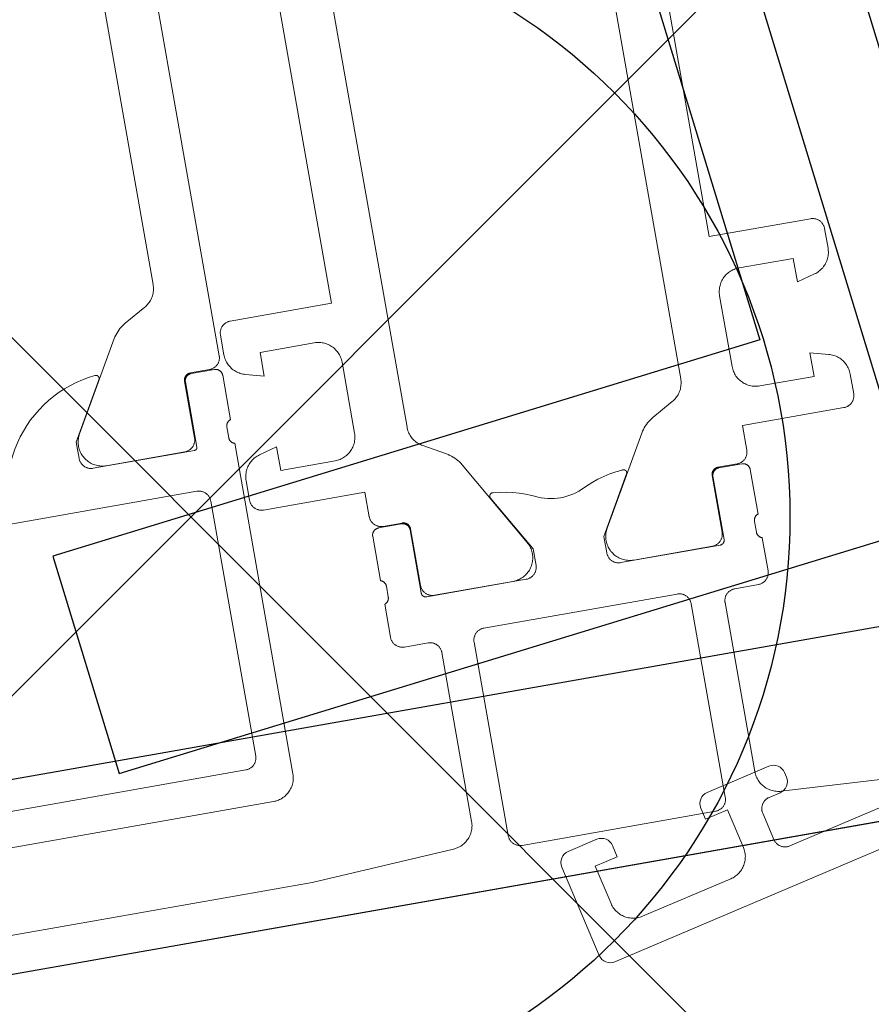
# Model space of a CAD drawing. Header units: metres. Extents: x 63115 to 703450, y -261936 to -53969.
# Tile 94 of 256: x 164892 to 164927, y -143852 to -143811. Entities that reach past the tile are written whole.
import ezdxf

# ---------------------------------------------------------------- set-up
doc = ezdxf.new("R2010")
doc.units = ezdxf.units.M
doc.header["$PDMODE"] = 35
doc.header["$PDSIZE"] = 50
doc.layers.add('_01Hulplijnen', color=6, linetype='Continuous', plot=False)
for name, color, linetype in [('_02Binnenwanden', 2, 'Continuous'), ('_03-PROJECTION', 1, 'Continuous'), ('LAYER98', 7, 'Continuous')]:
    doc.layers.add(name, color=color, linetype=linetype)

# ---------------------------------------------------------------- blocks, each defined once
blk = doc.blocks.new('*U182')
at = {"layer": '_01Hulplijnen'}
blk.add_lwpolyline([(0, 113.503), (0, 0)], dxfattribs=at)
at = {"layer": '_02Binnenwanden'}
blk.add_lwpolyline([(-35.02, 0), (-35.02, 9.473), (-4.17, 9.473), (-4.17, 113.503), (4.17, 113.503), (4.17, 9.473), (35.02, 9.473), (35.02, 0)], close=True, dxfattribs=at)
blk = doc.blocks.new('ruit_950x8')
at = {"layer": '_01Hulplijnen'}
blk.add_lwpolyline([(0, 0), (950, 0), (950, 8), (0, 8)], close=True, dxfattribs=at)
blk = doc.blocks.new('schuco ruit')
at = {"layer": '_01Hulplijnen'}
blk.add_point((919.506, 12.684), dxfattribs=at)
at = {"layer": 'LAYER98', "color": 7, "linetype": 'Continuous', "lineweight": 9}
for points in [[(921.835, 19.094), (921.835, 44.174)], [(919.634, 40.77), (919.634, 22.499)], [(922.535, 20.434), (926.835, 20.434), (926.835, 36.474)], [(942.835, 36.474), (942.835, 20.434), (947.134, 20.434)], [(929.034, 33.07), (929.035, 14.799)], [(940.634, 14.799), (940.635, 33.07)], [(919.634, 22.499), (919.632, 22.446), (919.628, 22.393), (919.622, 22.341), (919.612, 22.289), (919.599, 22.237), (919.585, 22.186), (919.566, 22.137), (919.545, 22.088), (919.523, 22.04), (919.498, 21.994), (919.469, 21.949), (919.439, 21.905), (919.407, 21.863), (919.372, 21.823), (919.335, 21.785), (919.296, 21.749), (919.255, 21.715), (919.213, 21.683), (919.17, 21.654), (919.124, 21.627)], [(919.124, 21.627), (918.21, 21.114)], [(918.21, 21.114), (918.141, 21.073), (918.075, 21.028), (918.01, 20.98), (917.949, 20.928), (917.89, 20.873), (917.835, 20.815), (917.782, 20.754), (917.733, 20.691), (917.687, 20.624), (917.645, 20.556)], [(917.645, 20.556), (915.531, 16.894)], [(922.035, 19.934), (922.035, 19.962), (922.038, 19.989), (922.041, 20.015), (922.046, 20.042), (922.052, 20.068), (922.06, 20.094), (922.07, 20.119), (922.081, 20.144), (922.092, 20.169), (922.106, 20.192), (922.121, 20.215), (922.136, 20.237), (922.153, 20.258), (922.171, 20.278), (922.19, 20.297), (922.211, 20.316), (922.232, 20.333), (922.253, 20.348), (922.277, 20.363), (922.3, 20.376), (922.325, 20.388), (922.349, 20.399), (922.375, 20.408), (922.401, 20.416), (922.427, 20.423), (922.454, 20.428), (922.48, 20.431), (922.507, 20.434), (922.535, 20.434)], [(947.134, 20.434), (947.162, 20.434), (947.188, 20.431), (947.215, 20.428), (947.242, 20.423), (947.268, 20.416), (947.294, 20.408), (947.319, 20.399), (947.344, 20.388), (947.369, 20.376), (947.392, 20.363), (947.415, 20.348), (947.437, 20.333), (947.458, 20.316), (947.478, 20.297), (947.498, 20.278), (947.515, 20.258), (947.532, 20.237), (947.548, 20.215), (947.563, 20.192), (947.576, 20.169), (947.588, 20.144), (947.599, 20.119), (947.608, 20.094), (947.616, 20.068), (947.623, 20.042), (947.628, 20.015), (947.631, 19.989), (947.633, 19.962), (947.634, 19.934)], [(922.035, 19.103), (922.035, 19.934)], [(947.634, 19.934), (947.634, 19.103)], [(912.31, 15.732), (912.402, 15.993), (912.508, 16.249), (912.628, 16.498), (912.761, 16.741), (912.909, 16.976), (913.068, 17.202), (913.24, 17.419), (913.423, 17.626), (913.619, 17.823), (913.824, 18.008), (914.039, 18.182), (914.263, 18.344), (914.497, 18.494), (914.738, 18.629), (914.986, 18.752), (915.241, 18.86), (915.502, 18.954), (915.766, 19.034), (916.036, 19.099), (916.308, 19.149), (916.583, 19.184)], [(916.715, 18.977), (915.335, 16.584), (915.335, 15.884)], [(916.583, 19.184), (916.59, 19.184), (916.598, 19.184), (916.605, 19.184), (916.613, 19.183), (916.621, 19.182), (916.628, 19.181), (916.635, 19.179), (916.642, 19.177), (916.649, 19.174), (916.656, 19.171), (916.663, 19.167), (916.67, 19.163), (916.675, 19.159), (916.682, 19.155), (916.688, 19.15), (916.693, 19.145), (916.699, 19.139), (916.704, 19.133), (916.708, 19.127), (916.712, 19.121), (916.716, 19.115), (916.719, 19.108), (916.723, 19.101), (916.726, 19.094), (916.728, 19.087), (916.73, 19.08), (916.732, 19.072), (916.733, 19.065), (916.734, 19.057), (916.734, 19.05), (916.734, 19.042), (916.734, 19.035), (916.733, 19.027), (916.732, 19.02), (916.73, 19.012), (916.728, 19.005), (916.725, 18.998), (916.722, 18.991), (916.719, 18.984), (916.715, 18.977)], [(921.335, 18.594), (921.361, 18.595), (921.388, 18.597), (921.416, 18.601), (921.442, 18.606), (921.468, 18.613), (921.494, 18.621), (921.519, 18.63), (921.545, 18.641), (921.569, 18.653), (921.592, 18.666), (921.615, 18.681), (921.637, 18.696), (921.658, 18.713), (921.678, 18.732), (921.697, 18.751), (921.715, 18.771), (921.732, 18.792), (921.749, 18.814), (921.762, 18.837), (921.776, 18.86), (921.788, 18.884), (921.798, 18.909), (921.808, 18.935), (921.816, 18.961), (921.823, 18.987), (921.828, 19.014), (921.832, 19.04), (921.834, 19.067), (921.835, 19.094)], [(922.776, 18.137), (922.723, 18.153), (922.672, 18.171), (922.622, 18.192), (922.573, 18.216), (922.525, 18.243), (922.479, 18.272), (922.434, 18.303), (922.392, 18.337), (922.351, 18.373), (922.312, 18.412), (922.276, 18.452), (922.241, 18.494), (922.21, 18.539), (922.179, 18.584), (922.153, 18.632), (922.128, 18.681), (922.106, 18.731), (922.087, 18.782), (922.071, 18.834), (922.058, 18.887), (922.047, 18.941), (922.041, 18.994), (922.036, 19.049), (922.035, 19.103)], [(925.835, 18.934), (923.535, 18.934), (923.535, 17.934), (922.776, 18.137)], [(926.835, 17.934), (926.833, 17.989), (926.829, 18.043), (926.821, 18.096), (926.811, 18.15), (926.797, 18.202), (926.782, 18.254), (926.763, 18.305), (926.742, 18.354), (926.718, 18.403), (926.691, 18.45), (926.662, 18.496), (926.63, 18.54), (926.596, 18.582), (926.56, 18.622), (926.522, 18.66), (926.482, 18.697), (926.439, 18.731), (926.395, 18.762), (926.35, 18.791), (926.302, 18.818), (926.254, 18.842), (926.205, 18.863), (926.154, 18.882), (926.102, 18.898), (926.049, 18.911), (925.996, 18.921), (925.943, 18.929), (925.888, 18.933), (925.835, 18.934)], [(943.835, 18.934), (943.78, 18.933), (943.726, 18.929), (943.672, 18.921), (943.62, 18.911), (943.567, 18.898), (943.515, 18.882), (943.464, 18.863), (943.415, 18.842), (943.366, 18.818), (943.319, 18.791), (943.273, 18.762), (943.229, 18.731), (943.187, 18.697), (943.146, 18.66), (943.108, 18.622), (943.072, 18.582), (943.038, 18.54), (943.006, 18.496), (942.977, 18.45), (942.951, 18.403), (942.926, 18.354), (942.905, 18.305), (942.886, 18.254), (942.871, 18.202), (942.858, 18.15), (942.847, 18.096), (942.84, 18.043), (942.836, 17.989), (942.835, 17.934)], [(946.892, 18.137), (946.134, 17.934), (946.134, 18.934), (943.835, 18.934)], [(947.634, 19.103), (947.632, 19.049), (947.628, 18.994), (947.621, 18.941), (947.611, 18.887), (947.597, 18.834), (947.582, 18.782), (947.562, 18.731), (947.541, 18.681), (947.516, 18.632), (947.489, 18.584), (947.46, 18.539), (947.427, 18.494), (947.393, 18.452), (947.356, 18.412), (947.318, 18.373), (947.277, 18.337), (947.234, 18.303), (947.19, 18.272), (947.143, 18.243), (947.095, 18.216), (947.046, 18.192), (946.997, 18.171), (946.945, 18.153), (946.892, 18.137)], [(920.224, 18.294), (920.224, 18.311), (920.226, 18.327), (920.228, 18.343), (920.231, 18.359), (920.235, 18.375), (920.24, 18.39), (920.246, 18.405), (920.252, 18.42), (920.259, 18.435), (920.267, 18.449), (920.276, 18.463), (920.285, 18.476), (920.295, 18.489), (920.306, 18.501), (920.318, 18.512), (920.33, 18.523), (920.342, 18.533), (920.356, 18.543), (920.37, 18.551), (920.383, 18.559), (920.398, 18.567), (920.413, 18.573), (920.428, 18.579), (920.444, 18.584), (920.46, 18.587), (920.475, 18.59), (920.492, 18.593), (920.507, 18.594), (920.524, 18.594)], [(920.254, 18.265), (920.254, 18.281), (920.256, 18.297), (920.258, 18.313), (920.261, 18.329), (920.265, 18.345), (920.27, 18.36), (920.276, 18.375), (920.282, 18.39), (920.29, 18.405), (920.297, 18.419), (920.306, 18.433), (920.315, 18.446), (920.326, 18.459), (920.337, 18.471), (920.348, 18.482), (920.36, 18.493), (920.373, 18.503), (920.386, 18.513), (920.4, 18.522), (920.414, 18.529), (920.428, 18.537), (920.443, 18.543), (920.459, 18.549), (920.474, 18.554), (920.49, 18.557), (920.505, 18.56), (920.522, 18.563), (920.538, 18.564), (920.554, 18.564)], [(920.524, 18.594), (921.335, 18.594)], [(920.554, 18.564), (921.535, 18.564)], [(921.535, 18.564), (921.55, 18.564), (921.567, 18.563), (921.583, 18.56), (921.599, 18.557), (921.615, 18.554), (921.63, 18.549), (921.645, 18.543), (921.661, 18.537), (921.674, 18.529), (921.689, 18.522), (921.703, 18.513), (921.715, 18.503), (921.728, 18.493), (921.741, 18.482), (921.753, 18.471), (921.763, 18.459), (921.773, 18.446), (921.783, 18.433), (921.792, 18.419), (921.799, 18.405), (921.806, 18.39), (921.813, 18.375), (921.819, 18.36), (921.824, 18.345), (921.828, 18.329), (921.831, 18.313), (921.833, 18.297), (921.834, 18.281), (921.835, 18.265)], [(920.224, 15.894), (920.224, 18.294)], [(920.254, 15.504), (920.254, 18.265)], [(921.835, 18.265), (921.835, 16.384)], [(926.835, 14.934), (926.835, 17.934)], [(942.835, 17.934), (942.835, 14.934)], [(915.531, 16.894), (915.505, 16.847), (915.483, 16.799), (915.462, 16.749), (915.445, 16.698), (915.429, 16.647), (915.418, 16.594), (915.408, 16.542), (915.402, 16.488), (915.398, 16.435), (915.397, 16.381), (915.4, 16.327), (915.405, 16.274), (915.413, 16.221), (915.423, 16.168), (915.437, 16.116), (915.453, 16.065), (915.472, 16.015), (915.494, 15.966), (915.518, 15.918), (915.545, 15.871), (915.574, 15.826), (915.606, 15.783), (915.64, 15.741), (915.676, 15.702), (915.714, 15.664), (915.754, 15.628), (915.796, 15.595), (915.84, 15.564), (915.885, 15.535), (915.932, 15.509), (915.981, 15.485), (916.03, 15.464), (916.081, 15.446), (916.132, 15.43), (916.184, 15.417), (916.237, 15.407), (916.29, 15.4), (916.343, 15.396), (916.397, 15.394)], [(921.835, 16.384), (921.82, 16.38), (921.805, 16.374), (921.792, 16.368), (921.779, 16.361), (921.765, 16.353), (921.753, 16.345), (921.741, 16.336), (921.729, 16.326), (921.717, 16.316), (921.708, 16.305), (921.698, 16.294), (921.688, 16.282), (921.679, 16.269), (921.671, 16.256), (921.665, 16.243), (921.658, 16.229), (921.652, 16.215), (921.647, 16.201), (921.643, 16.186), (921.639, 16.171), (921.637, 16.157), (921.635, 16.141), (921.634, 16.126), (921.634, 16.111)], [(921.634, 16.111), (921.634, 15.658)], [(915.335, 15.884), (915.335, 15.857), (915.337, 15.83), (915.34, 15.804), (915.346, 15.777), (915.352, 15.751), (915.361, 15.725), (915.37, 15.699), (915.38, 15.674), (915.392, 15.65), (915.406, 15.627), (915.42, 15.604), (915.436, 15.582), (915.454, 15.561), (915.471, 15.541), (915.491, 15.521), (915.51, 15.503), (915.532, 15.486), (915.553, 15.471), (915.577, 15.456), (915.6, 15.443), (915.625, 15.431), (915.649, 15.42), (915.674, 15.41), (915.701, 15.403), (915.727, 15.396), (915.753, 15.391), (915.78, 15.387), (915.807, 15.385), (915.835, 15.384)], [(919.724, 15.394), (919.752, 15.395), (919.778, 15.397), (919.805, 15.401), (919.832, 15.406), (919.858, 15.413), (919.884, 15.421), (919.91, 15.43), (919.934, 15.441), (919.959, 15.453), (919.982, 15.466), (920.004, 15.481), (920.027, 15.496), (920.048, 15.513), (920.068, 15.531), (920.087, 15.551), (920.105, 15.571), (920.123, 15.592), (920.138, 15.614), (920.153, 15.637), (920.166, 15.66), (920.178, 15.684), (920.189, 15.709), (920.198, 15.735), (920.206, 15.761), (920.212, 15.787), (920.217, 15.814), (920.221, 15.84), (920.223, 15.868), (920.224, 15.894)], [(921.634, 15.658), (921.634, 15.642), (921.635, 15.627), (921.637, 15.612), (921.639, 15.597), (921.643, 15.583), (921.647, 15.568), (921.652, 15.554), (921.658, 15.54), (921.665, 15.526), (921.671, 15.513), (921.679, 15.5), (921.688, 15.487), (921.698, 15.475), (921.708, 15.464), (921.717, 15.453), (921.729, 15.442), (921.741, 15.433), (921.753, 15.424), (921.765, 15.415), (921.779, 15.408), (921.792, 15.401), (921.805, 15.395), (921.82, 15.389), (921.835, 15.384)], [(915.835, 15.384), (920.134, 15.384)], [(916.397, 15.394), (919.724, 15.394)], [(920.134, 15.384), (920.141, 15.385), (920.147, 15.385), (920.154, 15.386), (920.16, 15.387), (920.167, 15.389), (920.172, 15.391), (920.178, 15.393), (920.185, 15.396), (920.191, 15.398), (920.196, 15.402), (920.202, 15.405), (920.207, 15.409), (920.212, 15.413), (920.216, 15.417), (920.221, 15.422), (920.226, 15.427), (920.23, 15.432), (920.234, 15.437), (920.237, 15.442), (920.241, 15.448), (920.243, 15.454), (920.246, 15.46), (920.248, 15.466), (920.25, 15.472), (920.252, 15.479), (920.253, 15.485), (920.253, 15.492), (920.254, 15.498), (920.254, 15.504)], [(921.835, 15.384), (921.835, 1.384)], [(922.776, 14.732), (923.535, 14.934), (923.535, 13.934), (925.835, 13.934)], [(925.835, 13.934), (925.888, 13.936), (925.943, 13.94), (925.996, 13.948), (926.049, 13.958), (926.102, 13.971), (926.154, 13.987), (926.205, 14.005), (926.254, 14.027), (926.302, 14.051), (926.35, 14.078), (926.395, 14.107), (926.439, 14.138), (926.482, 14.172), (926.522, 14.209), (926.56, 14.247), (926.596, 14.287), (926.63, 14.329), (926.662, 14.373), (926.691, 14.419), (926.718, 14.466), (926.742, 14.515), (926.763, 14.564), (926.782, 14.615), (926.797, 14.667), (926.811, 14.72), (926.821, 14.773), (926.829, 14.826), (926.833, 14.88), (926.835, 14.934)], [(929.035, 14.799), (929.036, 14.746), (929.04, 14.693), (929.046, 14.641), (929.056, 14.589), (929.069, 14.537), (929.085, 14.486), (929.102, 14.437), (929.123, 14.388), (929.146, 14.34), (929.171, 14.294), (929.199, 14.249), (929.23, 14.205), (929.262, 14.164), (929.296, 14.124), (929.334, 14.086), (929.373, 14.049), (929.413, 14.015), (929.456, 13.984), (929.5, 13.954), (929.545, 13.927)], [(940.124, 13.927), (940.17, 13.954), (940.213, 13.984), (940.255, 14.015), (940.296, 14.049), (940.335, 14.086), (940.372, 14.124), (940.407, 14.164), (940.439, 14.205), (940.469, 14.249), (940.498, 14.294), (940.523, 14.34), (940.545, 14.388), (940.566, 14.437), (940.585, 14.486), (940.599, 14.537), (940.612, 14.589), (940.622, 14.641), (940.628, 14.693), (940.632, 14.746), (940.634, 14.799)], [(942.835, 14.934), (942.836, 14.88), (942.84, 14.826), (942.847, 14.773), (942.858, 14.72), (942.871, 14.667), (942.886, 14.615), (942.905, 14.564), (942.926, 14.515), (942.951, 14.466), (942.977, 14.419), (943.006, 14.373), (943.038, 14.329), (943.072, 14.287), (943.108, 14.247), (943.146, 14.209), (943.187, 14.172), (943.229, 14.138), (943.273, 14.107), (943.319, 14.078), (943.366, 14.051), (943.415, 14.027), (943.464, 14.005), (943.515, 13.987), (943.567, 13.971), (943.62, 13.958), (943.672, 13.948), (943.726, 13.94), (943.78, 13.936), (943.835, 13.934)], [(943.835, 13.934), (946.134, 13.934), (946.134, 14.934), (946.892, 14.732)], [(922.035, 13.765), (922.036, 13.82), (922.041, 13.875), (922.047, 13.929), (922.058, 13.982), (922.071, 14.035), (922.087, 14.087), (922.106, 14.138), (922.128, 14.188), (922.153, 14.237), (922.179, 14.285), (922.21, 14.33), (922.241, 14.375), (922.276, 14.417), (922.312, 14.457), (922.351, 14.496), (922.392, 14.532), (922.434, 14.566), (922.479, 14.597), (922.525, 14.626), (922.573, 14.653), (922.622, 14.677), (922.672, 14.698), (922.723, 14.716), (922.776, 14.732)], [(946.892, 14.732), (946.945, 14.716), (946.997, 14.698), (947.046, 14.677), (947.095, 14.653), (947.143, 14.626), (947.19, 14.597), (947.234, 14.566), (947.277, 14.532), (947.318, 14.496), (947.356, 14.457), (947.393, 14.417), (947.427, 14.375), (947.46, 14.33), (947.489, 14.285), (947.516, 14.237), (947.541, 14.188), (947.562, 14.138), (947.582, 14.087), (947.597, 14.035), (947.611, 13.982), (947.621, 13.929), (947.628, 13.875), (947.632, 13.82), (947.634, 13.765)], [(919.934, 13.685), (905.734, 13.685)], [(920.434, 13.185), (920.433, 13.212), (920.431, 13.239), (920.427, 13.266), (920.422, 13.292), (920.416, 13.319), (920.408, 13.345), (920.399, 13.37), (920.388, 13.395), (920.376, 13.419), (920.363, 13.442), (920.348, 13.465), (920.333, 13.487), (920.315, 13.508), (920.297, 13.529), (920.278, 13.548), (920.258, 13.566), (920.237, 13.583), (920.214, 13.599), (920.192, 13.613), (920.169, 13.627), (920.144, 13.639), (920.12, 13.649), (920.094, 13.659), (920.068, 13.667), (920.042, 13.673), (920.015, 13.678), (919.988, 13.682), (919.962, 13.684), (919.934, 13.685)], [(922.035, 12.934), (922.035, 13.765)], [(929.545, 13.927), (930.459, 13.414)], [(939.21, 13.414), (940.124, 13.927)], [(947.634, 13.765), (947.634, 12.934)], [(920.434, 2.385), (920.434, 13.185)], [(930.459, 13.414), (930.528, 13.373), (930.594, 13.328), (930.659, 13.28), (930.72, 13.228), (930.779, 13.173), (930.835, 13.115), (930.886, 13.054), (930.936, 12.991), (930.981, 12.925), (931.023, 12.856)], [(938.645, 12.856), (938.687, 12.925), (938.733, 12.991), (938.782, 13.054), (938.835, 13.115), (938.89, 13.173), (938.949, 13.228), (939.01, 13.28), (939.074, 13.328), (939.141, 13.373), (939.21, 13.414)], [(922.535, 12.434), (922.507, 12.435), (922.48, 12.437), (922.454, 12.441), (922.427, 12.446), (922.401, 12.453), (922.375, 12.461), (922.349, 12.47), (922.325, 12.481), (922.3, 12.493), (922.277, 12.506), (922.253, 12.521), (922.232, 12.536), (922.211, 12.553), (922.19, 12.571), (922.171, 12.591), (922.153, 12.611), (922.136, 12.632), (922.121, 12.654), (922.106, 12.677), (922.092, 12.7), (922.081, 12.724), (922.07, 12.749), (922.06, 12.775), (922.052, 12.801), (922.046, 12.827), (922.041, 12.854), (922.038, 12.88), (922.035, 12.907), (922.035, 12.934)], [(931.023, 12.856), (933.137, 9.195)], [(936.531, 9.195), (938.645, 12.856)], [(947.634, 12.934), (947.633, 12.907), (947.631, 12.88), (947.628, 12.854), (947.623, 12.827), (947.616, 12.801), (947.608, 12.775), (947.599, 12.749), (947.588, 12.724), (947.576, 12.7), (947.563, 12.677), (947.548, 12.654), (947.532, 12.632), (947.515, 12.611), (947.498, 12.591), (947.478, 12.571), (947.458, 12.553), (947.437, 12.536), (947.415, 12.521), (947.392, 12.506), (947.369, 12.493), (947.344, 12.481), (947.319, 12.47), (947.294, 12.461), (947.268, 12.453), (947.242, 12.446), (947.215, 12.441), (947.188, 12.437), (947.162, 12.435), (947.134, 12.434)], [(926.835, 11.394), (926.835, 12.434), (922.535, 12.434)], [(947.134, 12.434), (942.835, 12.434), (942.835, 11.394)], [(927.335, 10.894), (927.307, 10.895), (927.281, 10.897), (927.253, 10.901), (927.227, 10.906), (927.201, 10.913), (927.174, 10.921), (927.149, 10.93), (927.125, 10.941), (927.1, 10.953), (927.077, 10.966), (927.054, 10.981), (927.032, 10.996), (927.01, 11.013), (926.991, 11.031), (926.971, 11.051), (926.954, 11.071), (926.936, 11.092), (926.92, 11.114), (926.906, 11.137), (926.893, 11.16), (926.88, 11.184), (926.87, 11.209), (926.861, 11.235), (926.853, 11.261), (926.846, 11.287), (926.841, 11.314), (926.837, 11.34), (926.836, 11.367), (926.835, 11.394)], [(931.946, 11.289), (931.943, 11.296), (931.941, 11.303), (931.938, 11.31), (931.936, 11.317), (931.935, 11.324), (931.934, 11.331), (931.933, 11.339), (931.933, 11.346), (931.933, 11.354), (931.934, 11.361), (931.935, 11.368), (931.936, 11.376), (931.938, 11.383), (931.94, 11.39), (931.943, 11.397), (931.946, 11.403), (931.949, 11.41), (931.953, 11.417), (931.957, 11.423), (931.961, 11.429), (931.965, 11.435), (931.97, 11.44), (931.975, 11.445), (931.981, 11.45), (931.986, 11.455), (931.993, 11.459), (931.999, 11.463), (932.004, 11.467), (932.011, 11.471), (932.018, 11.473), (932.025, 11.476), (932.032, 11.478), (932.04, 11.48), (932.046, 11.482), (932.054, 11.483), (932.061, 11.483), (932.069, 11.483), (932.076, 11.483), (932.084, 11.483), (932.09, 11.482), (932.098, 11.481), (932.105, 11.479)], [(933.335, 8.184), (933.335, 8.884), (931.946, 11.289)], [(932.105, 11.479), (932.374, 11.448), (932.64, 11.402), (932.904, 11.343), (933.164, 11.269), (933.42, 11.182), (933.67, 11.081), (933.916, 10.967)], [(935.753, 10.967), (935.998, 11.083), (936.249, 11.185), (936.503, 11.273), (936.764, 11.346), (937.028, 11.405), (937.295, 11.45), (937.563, 11.479)], [(937.722, 11.289), (936.335, 8.884), (936.335, 8.184)], [(937.563, 11.479), (937.571, 11.481), (937.578, 11.482), (937.585, 11.483), (937.592, 11.484), (937.599, 11.484), (937.607, 11.484), (937.614, 11.484), (937.622, 11.483), (937.628, 11.482), (937.635, 11.48), (937.642, 11.478), (937.649, 11.476), (937.656, 11.473), (937.663, 11.47), (937.67, 11.466), (937.675, 11.462), (937.681, 11.458), (937.687, 11.454), (937.693, 11.449), (937.698, 11.444), (937.703, 11.439), (937.708, 11.433), (937.712, 11.427), (937.716, 11.421), (937.719, 11.415), (937.723, 11.409), (937.726, 11.402), (937.729, 11.395), (937.731, 11.388), (937.733, 11.381), (937.735, 11.374), (937.736, 11.367), (937.736, 11.36), (937.737, 11.352), (937.737, 11.345), (937.736, 11.338), (937.736, 11.331), (937.734, 11.323), (937.733, 11.316), (937.731, 11.309), (937.728, 11.302), (937.725, 11.296), (937.722, 11.289)], [(942.835, 11.394), (942.834, 11.367), (942.832, 11.34), (942.828, 11.314), (942.823, 11.287), (942.816, 11.261), (942.808, 11.235), (942.798, 11.209), (942.788, 11.184), (942.776, 11.16), (942.762, 11.137), (942.748, 11.114), (942.732, 11.092), (942.715, 11.071), (942.697, 11.051), (942.678, 11.031), (942.658, 11.013), (942.636, 10.996), (942.615, 10.981), (942.592, 10.966), (942.568, 10.953), (942.545, 10.941), (942.519, 10.93), (942.494, 10.921), (942.468, 10.913), (942.442, 10.906), (942.415, 10.901), (942.388, 10.897), (942.361, 10.895), (942.335, 10.894)], [(926.835, 10.565), (926.835, 10.581), (926.837, 10.597), (926.838, 10.613), (926.841, 10.629), (926.845, 10.645), (926.85, 10.66), (926.856, 10.675), (926.862, 10.69), (926.87, 10.705), (926.878, 10.719), (926.886, 10.733), (926.895, 10.746), (926.906, 10.759), (926.917, 10.771), (926.928, 10.782), (926.94, 10.793), (926.953, 10.803), (926.966, 10.813), (926.98, 10.821), (926.994, 10.829), (927.008, 10.837), (927.023, 10.843), (927.039, 10.849), (927.054, 10.854), (927.07, 10.858), (927.086, 10.86), (927.102, 10.863), (927.118, 10.864), (927.134, 10.864)], [(927.134, 10.864), (928.114, 10.864)], [(928.145, 10.895), (927.335, 10.894)], [(928.114, 10.864), (928.13, 10.864), (928.147, 10.863), (928.163, 10.86), (928.178, 10.858), (928.195, 10.854), (928.211, 10.849), (928.225, 10.843), (928.24, 10.837), (928.254, 10.829), (928.269, 10.821), (928.283, 10.813), (928.295, 10.803), (928.308, 10.793), (928.321, 10.782), (928.332, 10.771), (928.343, 10.759), (928.353, 10.746), (928.363, 10.733), (928.372, 10.719), (928.379, 10.705), (928.386, 10.69), (928.393, 10.675), (928.399, 10.66), (928.403, 10.645), (928.407, 10.629), (928.411, 10.613), (928.413, 10.597), (928.414, 10.581), (928.415, 10.565)], [(928.445, 10.595), (928.444, 10.611), (928.443, 10.627), (928.441, 10.643), (928.438, 10.659), (928.434, 10.675), (928.429, 10.69), (928.423, 10.705), (928.418, 10.721), (928.41, 10.735), (928.402, 10.749), (928.393, 10.763), (928.383, 10.776), (928.374, 10.789), (928.363, 10.801), (928.351, 10.812), (928.339, 10.823), (928.327, 10.833), (928.313, 10.843), (928.299, 10.852), (928.286, 10.859), (928.271, 10.867), (928.255, 10.873), (928.241, 10.879), (928.225, 10.884), (928.21, 10.888), (928.193, 10.89), (928.177, 10.893), (928.161, 10.894), (928.145, 10.895)], [(933.916, 10.967), (934.042, 10.919), (934.17, 10.878), (934.3, 10.845), (934.432, 10.818), (934.565, 10.799), (934.7, 10.788), (934.835, 10.785), (934.969, 10.788), (935.103, 10.799), (935.237, 10.818), (935.369, 10.845), (935.5, 10.878), (935.628, 10.919), (935.753, 10.967)], [(941.524, 10.895), (941.507, 10.894), (941.492, 10.893), (941.475, 10.89), (941.46, 10.888), (941.444, 10.884), (941.428, 10.879), (941.413, 10.873), (941.398, 10.867), (941.383, 10.859), (941.369, 10.852), (941.355, 10.843), (941.342, 10.833), (941.33, 10.823), (941.318, 10.812), (941.306, 10.801), (941.295, 10.789), (941.285, 10.776), (941.275, 10.763), (941.267, 10.749), (941.258, 10.735), (941.252, 10.721), (941.245, 10.705), (941.24, 10.69), (941.235, 10.675), (941.231, 10.659), (941.228, 10.643), (941.225, 10.627), (941.224, 10.611), (941.224, 10.595)], [(941.254, 10.565), (941.254, 10.581), (941.256, 10.597), (941.258, 10.613), (941.261, 10.629), (941.265, 10.645), (941.27, 10.66), (941.276, 10.675), (941.282, 10.69), (941.29, 10.705), (941.297, 10.719), (941.306, 10.733), (941.315, 10.746), (941.326, 10.759), (941.337, 10.771), (941.348, 10.782), (941.36, 10.793), (941.373, 10.803), (941.386, 10.813), (941.4, 10.821), (941.414, 10.829), (941.428, 10.837), (941.443, 10.843), (941.459, 10.849), (941.474, 10.854), (941.49, 10.858), (941.505, 10.86), (941.522, 10.863), (941.538, 10.864), (941.554, 10.864)], [(942.335, 10.894), (941.524, 10.895)], [(941.554, 10.864), (942.535, 10.864)], [(942.535, 10.864), (942.55, 10.864), (942.567, 10.863), (942.583, 10.86), (942.599, 10.858), (942.615, 10.854), (942.63, 10.849), (942.645, 10.843), (942.661, 10.837), (942.674, 10.829), (942.689, 10.821), (942.703, 10.813), (942.715, 10.803), (942.728, 10.793), (942.741, 10.782), (942.753, 10.771), (942.763, 10.759), (942.773, 10.746), (942.783, 10.733), (942.792, 10.719), (942.799, 10.705), (942.806, 10.69), (942.813, 10.675), (942.819, 10.66), (942.824, 10.645), (942.828, 10.629), (942.831, 10.613), (942.833, 10.597), (942.834, 10.581), (942.835, 10.565)], [(926.835, 8.684), (926.835, 10.565)], [(928.415, 10.565), (928.415, 7.884)], [(928.445, 8.195), (928.445, 10.595)], [(941.224, 10.595), (941.224, 8.195)], [(941.254, 7.884), (941.254, 10.565)], [(942.835, 10.565), (942.835, 8.684)], [(933.137, 9.195), (933.164, 9.148), (933.186, 9.099), (933.207, 9.049), (933.224, 8.999), (933.239, 8.947), (933.252, 8.895), (933.26, 8.842), (933.267, 8.789), (933.271, 8.735), (933.271, 8.681), (933.269, 8.628), (933.264, 8.574), (933.256, 8.521), (933.246, 8.468), (933.232, 8.417), (933.215, 8.365), (933.197, 8.315), (933.175, 8.266), (933.151, 8.218), (933.124, 8.172), (933.094, 8.127), (933.063, 8.083), (933.029, 8.042), (932.993, 8.002), (932.955, 7.964), (932.915, 7.929), (932.873, 7.895), (932.829, 7.864), (932.783, 7.836), (932.736, 7.809), (932.688, 7.785), (932.639, 7.765), (932.588, 7.746), (932.537, 7.731), (932.485, 7.718), (932.432, 7.708), (932.378, 7.701), (932.326, 7.696), (932.272, 7.695)], [(937.397, 7.695), (937.343, 7.696), (937.29, 7.701), (937.237, 7.708), (937.184, 7.718), (937.131, 7.731), (937.081, 7.746), (937.03, 7.765), (936.98, 7.785), (936.932, 7.809), (936.885, 7.836), (936.84, 7.864), (936.796, 7.895), (936.754, 7.929), (936.714, 7.964), (936.675, 8.002), (936.639, 8.042), (936.606, 8.083), (936.574, 8.127), (936.545, 8.172), (936.518, 8.218), (936.494, 8.266), (936.472, 8.315), (936.453, 8.365), (936.436, 8.417), (936.422, 8.468), (936.412, 8.521), (936.404, 8.574), (936.399, 8.628), (936.397, 8.681), (936.398, 8.735), (936.401, 8.789), (936.408, 8.842), (936.418, 8.895), (936.429, 8.947), (936.444, 8.999), (936.462, 9.049), (936.482, 9.099), (936.505, 9.148), (936.531, 9.195)], [(927.035, 8.411), (927.034, 8.426), (927.033, 8.442), (927.032, 8.457), (927.029, 8.472), (927.026, 8.486), (927.021, 8.501), (927.016, 8.515), (927.01, 8.529), (927.004, 8.543), (926.997, 8.556), (926.989, 8.569), (926.98, 8.582), (926.971, 8.594), (926.962, 8.605), (926.951, 8.616), (926.94, 8.626), (926.928, 8.636), (926.916, 8.645), (926.903, 8.653), (926.89, 8.661), (926.877, 8.668), (926.863, 8.674), (926.849, 8.68), (926.835, 8.684)], [(942.835, 8.684), (942.82, 8.68), (942.805, 8.674), (942.792, 8.668), (942.779, 8.661), (942.765, 8.653), (942.753, 8.645), (942.741, 8.636), (942.729, 8.626), (942.717, 8.616), (942.708, 8.605), (942.698, 8.594), (942.688, 8.582), (942.679, 8.569), (942.671, 8.556), (942.665, 8.543), (942.658, 8.529), (942.652, 8.515), (942.647, 8.501), (942.643, 8.486), (942.639, 8.472), (942.637, 8.457), (942.635, 8.442), (942.634, 8.426), (942.634, 8.411)], [(927.035, 7.958), (927.035, 8.411)], [(942.634, 8.411), (942.634, 7.958)], [(926.835, 7.684), (926.849, 7.689), (926.863, 7.695), (926.877, 7.701), (926.89, 7.708), (926.903, 7.715), (926.916, 7.724), (926.928, 7.733), (926.94, 7.743), (926.951, 7.753), (926.962, 7.764), (926.971, 7.775), (926.98, 7.787), (926.989, 7.8), (926.997, 7.813), (927.004, 7.826), (927.01, 7.84), (927.016, 7.854), (927.021, 7.868), (927.026, 7.883), (927.029, 7.897), (927.032, 7.912), (927.033, 7.927), (927.034, 7.942), (927.035, 7.958)], [(928.415, 7.884), (928.415, 7.874), (928.416, 7.863), (928.417, 7.852), (928.419, 7.841), (928.421, 7.831), (928.424, 7.821), (928.428, 7.81), (928.433, 7.8), (928.437, 7.791), (928.443, 7.781), (928.449, 7.772), (928.455, 7.763), (928.462, 7.755), (928.469, 7.747), (928.477, 7.739), (928.485, 7.732), (928.493, 7.725), (928.503, 7.719), (928.511, 7.713), (928.521, 7.708), (928.53, 7.703), (928.541, 7.699), (928.55, 7.695), (928.561, 7.692), (928.571, 7.689), (928.582, 7.687), (928.592, 7.686), (928.603, 7.685), (928.614, 7.684)], [(928.945, 7.694), (928.918, 7.695), (928.89, 7.697), (928.864, 7.701), (928.837, 7.706), (928.811, 7.713), (928.785, 7.721), (928.759, 7.73), (928.735, 7.741), (928.711, 7.753), (928.687, 7.766), (928.664, 7.781), (928.642, 7.796), (928.621, 7.814), (928.601, 7.832), (928.582, 7.851), (928.563, 7.871), (928.546, 7.892), (928.531, 7.914), (928.516, 7.937), (928.503, 7.96), (928.491, 7.985), (928.48, 8.01), (928.47, 8.035), (928.462, 8.061), (928.457, 8.087), (928.451, 8.114), (928.448, 8.14), (928.445, 8.168), (928.445, 8.195)], [(932.835, 7.684), (932.861, 7.685), (932.888, 7.687), (932.916, 7.691), (932.942, 7.696), (932.968, 7.703), (932.994, 7.711), (933.019, 7.72), (933.045, 7.731), (933.069, 7.743), (933.092, 7.756), (933.115, 7.771), (933.137, 7.786), (933.158, 7.803), (933.178, 7.821), (933.197, 7.841), (933.215, 7.861), (933.232, 7.882), (933.249, 7.904), (933.262, 7.927), (933.276, 7.95), (933.288, 7.974), (933.298, 7.999), (933.308, 8.025), (933.316, 8.051), (933.323, 8.077), (933.328, 8.104), (933.332, 8.13), (933.334, 8.157), (933.335, 8.184)], [(936.335, 8.184), (936.336, 8.157), (936.337, 8.13), (936.341, 8.104), (936.346, 8.077), (936.352, 8.051), (936.361, 8.025), (936.37, 7.999), (936.38, 7.974), (936.392, 7.95), (936.406, 7.927), (936.42, 7.904), (936.436, 7.882), (936.454, 7.861), (936.471, 7.841), (936.491, 7.821), (936.51, 7.803), (936.532, 7.786), (936.553, 7.771), (936.577, 7.756), (936.6, 7.743), (936.625, 7.731), (936.649, 7.72), (936.674, 7.711), (936.701, 7.703), (936.727, 7.696), (936.753, 7.691), (936.78, 7.687), (936.807, 7.685), (936.835, 7.684)], [(941.224, 8.195), (941.223, 8.168), (941.221, 8.14), (941.217, 8.114), (941.212, 8.087), (941.206, 8.061), (941.198, 8.035), (941.188, 8.01), (941.177, 7.985), (941.166, 7.96), (941.153, 7.937), (941.138, 7.914), (941.122, 7.892), (941.105, 7.871), (941.087, 7.851), (941.068, 7.832), (941.047, 7.814), (941.027, 7.796), (941.004, 7.781), (940.982, 7.766), (940.959, 7.753), (940.934, 7.741), (940.909, 7.73), (940.883, 7.721), (940.858, 7.713), (940.832, 7.706), (940.805, 7.701), (940.778, 7.697), (940.751, 7.695), (940.724, 7.694)], [(941.054, 7.684), (941.065, 7.685), (941.076, 7.686), (941.087, 7.687), (941.097, 7.689), (941.108, 7.692), (941.118, 7.695), (941.128, 7.699), (941.138, 7.703), (941.148, 7.708), (941.158, 7.713), (941.167, 7.719), (941.175, 7.725), (941.184, 7.732), (941.192, 7.739), (941.2, 7.747), (941.207, 7.755), (941.213, 7.763), (941.22, 7.772), (941.226, 7.781), (941.231, 7.791), (941.236, 7.8), (941.24, 7.81), (941.244, 7.821), (941.247, 7.831), (941.25, 7.841), (941.252, 7.852), (941.253, 7.863), (941.254, 7.874), (941.254, 7.884)], [(942.634, 7.958), (942.634, 7.942), (942.635, 7.927), (942.637, 7.912), (942.639, 7.897), (942.643, 7.883), (942.647, 7.868), (942.652, 7.854), (942.658, 7.84), (942.665, 7.826), (942.671, 7.813), (942.679, 7.8), (942.688, 7.787), (942.698, 7.775), (942.708, 7.764), (942.717, 7.753), (942.729, 7.743), (942.741, 7.733), (942.753, 7.724), (942.765, 7.715), (942.779, 7.708), (942.792, 7.701), (942.805, 7.695), (942.82, 7.689), (942.835, 7.684)], [(926.835, 6.285), (926.835, 7.684)], [(928.614, 7.684), (932.835, 7.684)], [(932.272, 7.695), (928.945, 7.694)], [(936.835, 7.684), (941.054, 7.684)], [(940.724, 7.694), (937.397, 7.695)], [(942.835, 7.684), (942.835, 6.285)], [(927.335, 5.785), (927.307, 5.785), (927.28, 5.787), (927.253, 5.791), (927.227, 5.796), (927.201, 5.803), (927.174, 5.811), (927.149, 5.82), (927.125, 5.831), (927.1, 5.843), (927.077, 5.856), (927.053, 5.87), (927.032, 5.886), (927.01, 5.903), (926.991, 5.921), (926.971, 5.941), (926.954, 5.961), (926.936, 5.982), (926.92, 6.004), (926.906, 6.027), (926.892, 6.05), (926.88, 6.075), (926.87, 6.099), (926.861, 6.125), (926.852, 6.151), (926.846, 6.177), (926.84, 6.203), (926.837, 6.23), (926.835, 6.257), (926.835, 6.285)], [(942.835, 6.285), (942.834, 6.257), (942.832, 6.23), (942.828, 6.203), (942.823, 6.177), (942.816, 6.151), (942.808, 6.125), (942.798, 6.099), (942.788, 6.075), (942.776, 6.05), (942.762, 6.027), (942.749, 6.004), (942.732, 5.982), (942.715, 5.961), (942.697, 5.941), (942.678, 5.921), (942.658, 5.903), (942.637, 5.886), (942.615, 5.87), (942.592, 5.856), (942.569, 5.843), (942.545, 5.831), (942.519, 5.82), (942.494, 5.811), (942.468, 5.803), (942.442, 5.796), (942.416, 5.791), (942.388, 5.787), (942.361, 5.785), (942.335, 5.785)], [(928.335, 5.785), (927.335, 5.785)], [(928.835, 5.285), (928.834, 5.311), (928.832, 5.338), (928.828, 5.365), (928.823, 5.392), (928.816, 5.418), (928.808, 5.444), (928.798, 5.47), (928.788, 5.494), (928.776, 5.519), (928.762, 5.542), (928.749, 5.565), (928.732, 5.587), (928.715, 5.608), (928.697, 5.628), (928.678, 5.647), (928.658, 5.666), (928.637, 5.682), (928.615, 5.698), (928.592, 5.713), (928.569, 5.726), (928.545, 5.738), (928.519, 5.749), (928.494, 5.758), (928.468, 5.766), (928.442, 5.773), (928.416, 5.778), (928.388, 5.782), (928.361, 5.784), (928.335, 5.785)], [(930.734, 5.984), (930.708, 5.984), (930.68, 5.982), (930.654, 5.978), (930.627, 5.973), (930.6, 5.966), (930.575, 5.958), (930.549, 5.949), (930.524, 5.938), (930.501, 5.926), (930.476, 5.913), (930.454, 5.898), (930.432, 5.882), (930.411, 5.866), (930.39, 5.848), (930.372, 5.828), (930.353, 5.808), (930.337, 5.787), (930.321, 5.765), (930.306, 5.742), (930.293, 5.719), (930.281, 5.694), (930.27, 5.67), (930.26, 5.644), (930.253, 5.618), (930.246, 5.592), (930.241, 5.565), (930.237, 5.538), (930.235, 5.512), (930.234, 5.484)], [(938.934, 5.984), (930.734, 5.984)], [(939.434, 5.484), (939.433, 5.512), (939.431, 5.538), (939.427, 5.565), (939.422, 5.592), (939.416, 5.618), (939.408, 5.644), (939.399, 5.67), (939.388, 5.694), (939.376, 5.719), (939.363, 5.742), (939.348, 5.765), (939.333, 5.787), (939.315, 5.808), (939.297, 5.828), (939.278, 5.848), (939.258, 5.866), (939.237, 5.882), (939.214, 5.898), (939.192, 5.913), (939.169, 5.926), (939.144, 5.938), (939.12, 5.949), (939.094, 5.958), (939.068, 5.966), (939.042, 5.973), (939.015, 5.978), (938.988, 5.982), (938.962, 5.984), (938.934, 5.984)], [(941.335, 5.785), (941.307, 5.784), (941.28, 5.782), (941.253, 5.778), (941.227, 5.773), (941.201, 5.766), (941.174, 5.758), (941.149, 5.749), (941.125, 5.738), (941.1, 5.726), (941.077, 5.713), (941.053, 5.698), (941.032, 5.682), (941.01, 5.666), (940.991, 5.647), (940.971, 5.628), (940.954, 5.608), (940.936, 5.587), (940.92, 5.565), (940.906, 5.542), (940.892, 5.519), (940.88, 5.494), (940.87, 5.47), (940.861, 5.444), (940.852, 5.418), (940.846, 5.392), (940.84, 5.365), (940.837, 5.338), (940.835, 5.311), (940.835, 5.285)], [(942.335, 5.785), (941.335, 5.785)], [(930.234, 5.484), (930.234, -2.715)], [(939.434, -2.715), (939.434, 5.484)], [(928.835, -1.871), (928.835, 5.285)], [(940.835, 5.285), (940.835, -1.871)], [(919.934, 1.885), (919.962, 1.886), (919.988, 1.888), (920.015, 1.891), (920.042, 1.897), (920.068, 1.903), (920.094, 1.911), (920.12, 1.92), (920.144, 1.931), (920.169, 1.943), (920.192, 1.956), (920.214, 1.971), (920.237, 1.987), (920.258, 2.004), (920.278, 2.022), (920.297, 2.041), (920.315, 2.061), (920.333, 2.082), (920.348, 2.104), (920.363, 2.127), (920.376, 2.151), (920.388, 2.175), (920.399, 2.2), (920.408, 2.225), (920.416, 2.251), (920.422, 2.277), (920.427, 2.304), (920.431, 2.331), (920.433, 2.358), (920.434, 2.385)], [(905.734, 1.885), (919.934, 1.885)], [(921.835, 1.384), (921.833, 1.33), (921.829, 1.276), (921.821, 1.223), (921.811, 1.17), (921.797, 1.117), (921.782, 1.065), (921.763, 1.014), (921.742, 0.964), (921.717, 0.916), (921.691, 0.869), (921.662, 0.823), (921.63, 0.779), (921.596, 0.737), (921.56, 0.697), (921.522, 0.659), (921.482, 0.622), (921.439, 0.588), (921.395, 0.557), (921.35, 0.528), (921.302, 0.501), (921.254, 0.477), (921.205, 0.455), (921.154, 0.437), (921.102, 0.421), (921.049, 0.408), (920.996, 0.398), (920.942, 0.39), (920.888, 0.386), (920.835, 0.384)], [(920.835, 0.384), (903.133, 0.384)], [(927.891, -2.87), (927.945, -2.865), (927.999, -2.858), (928.051, -2.847), (928.104, -2.834), (928.156, -2.818), (928.207, -2.799), (928.256, -2.778), (928.304, -2.754), (928.351, -2.727), (928.397, -2.698), (928.441, -2.666), (928.483, -2.632), (928.523, -2.596), (928.561, -2.558), (928.597, -2.517), (928.631, -2.475), (928.663, -2.431), (928.692, -2.386), (928.718, -2.339), (928.742, -2.29), (928.763, -2.241), (928.782, -2.19), (928.798, -2.138), (928.811, -2.086), (928.821, -2.033), (928.829, -1.979), (928.833, -1.925), (928.835, -1.871)], [(940.835, -1.871), (940.836, -1.925), (940.84, -1.979), (940.847, -2.033), (940.858, -2.086), (940.871, -2.138), (940.886, -2.19), (940.905, -2.241), (940.926, -2.29), (940.951, -2.339), (940.977, -2.386), (941.006, -2.431), (941.038, -2.475), (941.071, -2.517), (941.107, -2.558), (941.145, -2.596), (941.186, -2.632), (941.228, -2.666), (941.271, -2.698), (941.317, -2.727), (941.364, -2.754), (941.413, -2.778), (941.462, -2.799), (941.512, -2.818), (941.564, -2.834), (941.617, -2.847), (941.67, -2.858), (941.723, -2.865), (941.777, -2.87)], [(905.934, -3.215), (921.835, -3.215), (927.891, -2.87)], [(930.234, -2.715), (930.235, -2.743), (930.237, -2.77), (930.241, -2.797), (930.246, -2.823), (930.253, -2.849), (930.26, -2.875), (930.27, -2.901), (930.281, -2.925), (930.293, -2.95), (930.306, -2.973), (930.321, -2.996), (930.337, -3.018), (930.353, -3.039), (930.372, -3.059), (930.39, -3.079), (930.411, -3.097), (930.432, -3.114), (930.454, -3.129), (930.476, -3.144), (930.501, -3.157), (930.524, -3.169), (930.549, -3.18), (930.575, -3.189), (930.6, -3.197), (930.627, -3.204), (930.654, -3.209), (930.68, -3.213), (930.708, -3.215), (930.734, -3.215)], [(938.934, -3.215), (938.962, -3.215), (938.988, -3.213), (939.015, -3.209), (939.042, -3.204), (939.068, -3.197), (939.094, -3.189), (939.12, -3.18), (939.144, -3.169), (939.169, -3.157), (939.192, -3.144), (939.214, -3.129), (939.237, -3.114), (939.258, -3.097), (939.278, -3.079), (939.297, -3.059), (939.315, -3.039), (939.333, -3.018), (939.348, -2.996), (939.363, -2.973), (939.376, -2.95), (939.388, -2.925), (939.399, -2.901), (939.408, -2.875), (939.416, -2.849), (939.422, -2.823), (939.427, -2.797), (939.431, -2.77), (939.433, -2.743), (939.434, -2.715)], [(941.777, -2.87), (947.835, -3.215), (963.734, -3.215)], [(930.734, -3.215), (938.934, -3.215)], [(972.335, -4.816), (897.335, -4.816)]]:
    blk.add_lwpolyline(points, dxfattribs=at)
blk = doc.blocks.new('*U164')
at = {"layer": 'LAYER98', "color": 7, "linetype": 'Continuous', "lineweight": 9}
for points in [[(-0.65, 0, 0.414218), (-1.15, -0.5)], [(1.15, -0.5, 0.414255), (0.65, 0)], [(5.65, 0, 0.414156), (5.15, -0.5)], [(8.95, -0.5, 0.414222), (8.45, 0)], [(8.45, -1.2, 0.414221), (8.95, -0.7)], [(-1.15, -4.5, 0.414218), (-0.65, -5)]]:
    blk.add_lwpolyline(points, format="xyb", dxfattribs=at)
for points in [[(0.65, 0), (-0.65, 0)], [(8.45, 0), (5.65, 0)], [(-1.15, -0.5), (-1.15, -4.5)], [(0.15, -2.7), (0.15, -1), (1.15, -1), (1.15, -0.5)], [(5.15, -0.5), (5.15, -1), (6.15, -1), (6.15, -2.7)], [(8.95, -0.7), (8.95, -0.5)], [(7.45, -1.7), (7.451, -1.673), (7.453, -1.646), (7.457, -1.619), (7.461, -1.593), (7.468, -1.566), (7.476, -1.54), (7.486, -1.515), (7.496, -1.49), (7.508, -1.466), (7.521, -1.442), (7.536, -1.419), (7.552, -1.397), (7.569, -1.376), (7.586, -1.356), (7.606, -1.337), (7.626, -1.319), (7.647, -1.302), (7.669, -1.286), (7.692, -1.271), (7.715, -1.258), (7.74, -1.246), (7.765, -1.236), (7.791, -1.226), (7.816, -1.218), (7.842, -1.212), (7.869, -1.207), (7.896, -1.203), (7.922, -1.201), (7.95, -1.2)], [(7.95, -1.2), (8.45, -1.2)], [(7.45, -2.9), (7.45, -1.7)], [(1.15, -3.7), (1.095, -3.698), (1.042, -3.694), (0.988, -3.687), (0.935, -3.677), (0.882, -3.664), (0.831, -3.648), (0.78, -3.629), (0.73, -3.608), (0.681, -3.583), (0.634, -3.557), (0.588, -3.528), (0.544, -3.496), (0.502, -3.462), (0.462, -3.426), (0.424, -3.388), (0.387, -3.347), (0.354, -3.305), (0.322, -3.261), (0.293, -3.216), (0.266, -3.168), (0.243, -3.12), (0.221, -3.07), (0.203, -3.019), (0.186, -2.968), (0.173, -2.915), (0.163, -2.862), (0.156, -2.808), (0.151, -2.754), (0.15, -2.7)], [(6.15, -2.7), (6.148, -2.754), (6.144, -2.808), (6.136, -2.862), (6.126, -2.915), (6.114, -2.968), (6.097, -3.019), (6.079, -3.07), (6.057, -3.12), (6.034, -3.168), (6.006, -3.216), (5.978, -3.261), (5.946, -3.305), (5.912, -3.347), (5.875, -3.388), (5.837, -3.426), (5.797, -3.462), (5.755, -3.496), (5.711, -3.528), (5.666, -3.557), (5.619, -3.583), (5.57, -3.608), (5.52, -3.629), (5.469, -3.648), (5.417, -3.664), (5.365, -3.677), (5.312, -3.687), (5.258, -3.694), (5.204, -3.698), (5.15, -3.7)], [(7.95, -3.4), (7.922, -3.399), (7.896, -3.397), (7.869, -3.393), (7.842, -3.388), (7.816, -3.382), (7.791, -3.374), (7.765, -3.365), (7.74, -3.354), (7.715, -3.342), (7.692, -3.328), (7.669, -3.314), (7.647, -3.298), (7.626, -3.281), (7.606, -3.263), (7.586, -3.244), (7.569, -3.224), (7.552, -3.203), (7.536, -3.181), (7.521, -3.158), (7.508, -3.134), (7.496, -3.11), (7.486, -3.085), (7.476, -3.06), (7.468, -3.034), (7.461, -3.008), (7.457, -2.981), (7.453, -2.954), (7.451, -2.927), (7.45, -2.9)], [(29.907, -3.054), (23.85, -3.4), (7.95, -3.4)], [(5.15, -3.7), (1.15, -3.7)], [(-0.65, -5), (74.35, -5)]]:
    blk.add_lwpolyline(points, dxfattribs=at)
blk = doc.blocks.new('pui_02')
at = {"layer": '_02Binnenwanden', "xscale": -1, "rotation": 17.00000000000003}
blk.add_blockref('*U182', (2829.863, -2573.903), dxfattribs=at)
at = {"layer": '_03-PROJECTION'}
for name, p, rotation in [('*U164', (2815.71, -2587.147), 23), ('schuco ruit', (1896.035, -2745.599), 9.999999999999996), ('ruit_950x8', (1897.64, -2750.206), 9.999999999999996)]:
    blk.add_blockref(name, p, dxfattribs=dict(at, rotation=rotation))

msp = doc.modelspace()

# ---------------------------------------------------------------- block references
at = {"layer": '_02Binnenwanden'}
msp.add_blockref('pui_02', (162099.369, -141258.61), dxfattribs=at)

doc.saveas('drawing.dxf')
